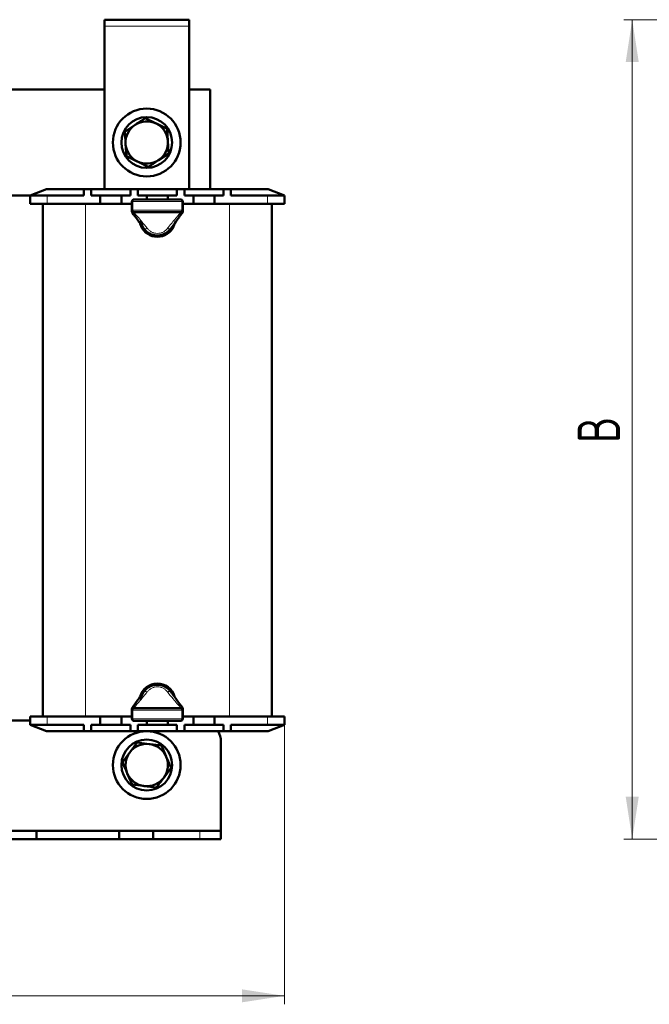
# Model space of a CAD drawing. Header units: millimetres. Extents: x 0 to 617, y 0 to 840.
# Tile 3 of 5: x 198 to 347, y 185 to 417. Entities that reach past the tile are written whole.
import ezdxf

# ---------------------------------------------------------------- set-up
doc = ezdxf.new("R2010")
doc.units = ezdxf.units.MM
doc.header["$LTSCALE"] = 2
doc.styles.add('SLDTEXTSTYLE0', font='TXT', dxfattribs={"width": 0.7})
doc.styles.add('SLDTEXTSTYLE1', font='TXT', dxfattribs={"width": 0.7, "bigfont": 'bigfont'})
doc.dimstyles.new('SLDDIMSTYLE0', dxfattribs={"dimtxt": 10, "dimasz": 10, "dimexe": 0, "dimexo": 0.0625, "dimgap": 2.5, "dimtad": 2, "dimdec": 1, "dimrnd": 1e-09, "dimzin": 12, "dimdsep": 46, "dimtxsty": 'SLDTEXTSTYLE0', "dimsah": 1, "dimcen": 0.09, "dimadec": 0, "dimazin": 3, "dimtfac": 1, "dimtdec": 3, "dimtofl": 0, "dimtmove": 0, "dimatfit": 3, "dimfxl": 1, "dimfrac": 2, "dimtolj": 1, "dimtzin": 12, "dimarcsym": 0})

# ---------------------------------------------------------------- blocks, each defined once
blk = doc.blocks.new('_D')
at = {"color": 7, "linetype": 'Continuous', "lineweight": 0}
for p, q in [((70.71, 250.92), (70.71, 184.94)), ((260.71, 250.92), (260.71, 184.94)), ((70.71, 186.94), (260.71, 186.94))]:
    blk.add_line(p, q, dxfattribs=at)
at = {"color": 7, "linetype": 'Continuous', "lineweight": 18}
for points in [[(70.71, 186.94), (80.71, 185.41), (80.71, 188.48)], [(260.71, 186.94), (250.71, 188.48), (250.71, 185.41)]]:
    blk.add_solid(points, dxfattribs=at)
at = {"color": 7, "linetype": 'Continuous', "lineweight": 18, "insert": (161.8, 199.83), "char_height": 10, "attachment_point": 1, "style": 'SLDTEXTSTYLE1'}
blk.add_mtext('Ш', dxfattribs=at)
blk = doc.blocks.new('_D_1')
at = {"color": 7, "linetype": 'Continuous', "lineweight": 0}
for p, q in [((401.8, 417.44), (340.82, 417.44)), ((342.82, 223.94), (342.82, 417.44)), ((378.8, 223.94), (340.82, 223.94))]:
    blk.add_line(p, q, dxfattribs=at)
at = {"color": 7, "linetype": 'Continuous', "lineweight": 18}
for points in [[(342.82, 417.44), (341.28, 407.44), (344.36, 407.44)], [(342.82, 223.94), (344.36, 233.94), (341.28, 233.94)]]:
    blk.add_solid(points, dxfattribs=at)
at = {"color": 7, "linetype": 'Continuous', "lineweight": 18, "insert": (329.93, 317.49), "char_height": 10, "attachment_point": 1, "rotation": 90, "style": 'SLDTEXTSTYLE1'}
blk.add_mtext('В', dxfattribs=at)

msp = doc.modelspace()

# ---------------------------------------------------------------- linework, layer by layer
at = {"color": 7, "linetype": 'Continuous', "lineweight": 50}
for p, q in [((218.21, 417.44), (218.21, 415.94)), ((238.21, 417.44), (218.21, 417.44)), ((238.21, 417.44), (238.21, 415.94)), ((218.21, 415.94), (218.21, 377.44)), ((238.21, 377.44), (238.21, 415.94)), ((218.21, 400.94), (113.21, 400.94)), ((243.21, 400.94), (238.21, 400.94)), ((243.21, 377.44), (243.21, 400.94)), ((227.84, 394.21), (230.43, 392.92)), ((223.04, 391), (225.44, 392.61)), ((233.02, 391.64), (233.2, 388.76)), ((223.41, 385.24), (223.22, 388.12)), ((228.58, 382.68), (226, 383.96)), ((233.39, 385.88), (230.99, 384.28)), ((204.51, 377.44), (200.71, 375.94)), ((204.51, 377.44), (213.34, 377.44)), ((213.34, 377.44), (213.34, 375.94)), ((213.34, 377.44), (215.09, 377.44)), ((215.09, 377.44), (215.09, 375.94)), ((215.09, 377.44), (218.21, 377.44)), ((218.21, 377.44), (224.34, 377.44)), ((224.34, 377.44), (224.34, 375.94)), ((224.34, 377.44), (226.09, 377.44)), ((226.09, 377.44), (235.34, 377.44)), ((226.09, 377.44), (226.09, 375.94)), ((235.34, 377.44), (235.34, 375.94)), ((235.34, 377.44), (237.09, 377.44)), ((237.09, 377.44), (238.21, 377.44)), ((237.09, 377.44), (237.09, 375.94)), ((238.21, 377.44), (246.34, 377.44)), ((246.34, 377.44), (246.34, 375.94)), ((246.34, 377.44), (248.09, 377.44)), ((248.09, 377.44), (248.09, 375.94)), ((248.09, 377.44), (256.91, 377.44)), ((260.71, 375.94), (256.91, 377.44)), ((195.71, 375.94), (200.71, 375.94)), ((200.71, 373.94), (200.71, 375.94)), ((200.71, 375.94), (204.71, 375.94)), ((204.71, 375.94), (213.34, 375.94)), ((215.09, 375.94), (217.21, 375.94)), ((217.21, 375.94), (217.21, 373.94)), ((217.21, 375.94), (219.71, 375.94)), ((219.71, 375.94), (222.21, 375.94)), ((222.21, 375.94), (222.21, 373.94)), ((222.21, 375.94), (224.34, 375.94)), ((224.71, 372.5), (224.71, 374.5)), ((225.21, 375), (236.21, 375)), ((226.09, 375.94), (228.21, 375.94)), ((228.21, 375.94), (228.21, 375)), ((228.21, 375.94), (230.71, 375.94)), ((230.71, 375.94), (233.21, 375.94)), ((233.21, 375.94), (233.21, 375)), ((233.21, 375.94), (235.34, 375.94)), ((236.71, 374.5), (236.71, 372.5)), ((237.09, 375.94), (239.21, 375.94)), ((239.21, 375.94), (239.21, 373.94)), ((239.21, 375.94), (241.71, 375.94)), ((241.71, 375.94), (244.21, 375.94)), ((244.21, 375.94), (244.21, 373.94)), ((244.21, 375.94), (246.34, 375.94)), ((248.09, 375.94), (256.71, 375.94)), ((256.71, 375.94), (260.71, 375.94)), ((260.71, 375.94), (260.71, 373.94)), ((204.71, 373.94), (200.71, 373.94)), ((203.71, 252.94), (203.71, 373.94)), ((204.71, 373.94), (217.21, 373.94)), ((217.21, 373.94), (222.21, 373.94)), ((222.21, 373.94), (224.71, 373.94)), ((224.71, 372.17), (224.71, 372.5)), ((236.21, 372), (225.21, 372)), ((236.71, 373.94), (239.21, 373.94)), ((236.71, 372.5), (236.71, 372.17)), ((239.21, 373.94), (244.21, 373.94)), ((244.21, 373.94), (256.71, 373.94)), ((260.71, 373.94), (256.71, 373.94)), ((257.71, 373.94), (257.71, 252.94)), ((224.71, 254.38), (224.71, 254.72)), ((224.71, 252.38), (224.71, 254.38)), ((225.21, 254.88), (236.21, 254.88)), ((236.71, 254.72), (236.71, 254.38)), ((236.71, 254.38), (236.71, 252.38)), ((195.71, 251.94), (200.71, 251.94)), ((200.71, 250.94), (200.71, 252.94)), ((200.71, 252.94), (204.71, 252.94)), ((217.21, 252.94), (204.71, 252.94)), ((217.21, 252.94), (222.21, 252.94)), ((217.21, 250.94), (217.21, 252.94)), ((222.21, 250.94), (222.21, 252.94)), ((224.71, 252.94), (222.21, 252.94)), ((236.21, 251.88), (225.21, 251.88)), ((228.21, 250.94), (228.21, 251.88)), ((233.21, 250.94), (233.21, 251.88)), ((239.21, 252.94), (236.71, 252.94)), ((239.21, 252.94), (244.21, 252.94)), ((239.21, 250.94), (239.21, 252.94)), ((244.21, 250.94), (244.21, 252.94)), ((256.71, 252.94), (244.21, 252.94)), ((256.71, 252.94), (260.71, 252.94)), ((260.71, 252.94), (260.71, 250.94)), ((204.71, 250.94), (200.71, 250.94)), ((200.71, 250.94), (204.51, 249.44)), ((213.34, 249.44), (204.51, 249.44)), ((213.34, 250.94), (204.71, 250.94)), ((213.34, 249.44), (213.34, 250.94)), ((215.09, 249.44), (213.34, 249.44)), ((217.21, 250.94), (215.09, 250.94)), ((215.09, 249.44), (215.09, 250.94)), ((224.34, 249.44), (215.09, 249.44)), ((219.71, 250.94), (217.21, 250.94)), ((222.21, 250.94), (219.71, 250.94)), ((224.34, 250.94), (222.21, 250.94)), ((224.34, 249.44), (224.34, 250.94)), ((226.09, 249.44), (224.34, 249.44)), ((226.09, 249.44), (226.09, 250.94)), ((228.21, 250.94), (226.09, 250.94)), ((235.34, 249.44), (226.09, 249.44)), ((230.71, 250.94), (228.21, 250.94)), ((233.21, 250.94), (230.71, 250.94)), ((235.34, 250.94), (233.21, 250.94)), ((235.34, 249.44), (235.34, 250.94)), ((237.09, 249.44), (235.34, 249.44)), ((237.09, 249.44), (237.09, 250.94)), ((239.21, 250.94), (237.09, 250.94)), ((246.34, 249.44), (237.09, 249.44)), ((241.71, 250.94), (239.21, 250.94)), ((244.21, 250.94), (241.71, 250.94)), ((246.34, 250.94), (244.21, 250.94)), ((246.34, 249.44), (246.34, 250.94)), ((248.09, 249.44), (246.34, 249.44)), ((248.09, 249.44), (248.09, 250.94)), ((256.71, 250.94), (248.09, 250.94)), ((256.91, 249.44), (248.09, 249.44)), ((260.71, 250.94), (256.71, 250.94)), ((256.91, 249.44), (260.71, 250.94)), ((225.93, 246.75), (228.8, 246.41)), ((245.71, 246.94), (245.71, 225.94)), ((222.48, 242.12), (224.2, 244.43)), ((231.66, 246.07), (232.81, 243.42)), ((233.95, 240.77), (232.22, 238.46)), ((224.76, 236.81), (223.62, 239.46)), ((230.5, 236.14), (227.63, 236.48)), ((202.21, 225.94), (194.21, 225.94)), ((202.21, 223.94), (202.21, 225.94)), ((221.71, 225.94), (202.21, 225.94)), ((221.71, 223.94), (221.71, 225.94)), ((229.71, 225.94), (221.71, 225.94)), ((229.71, 223.94), (229.71, 225.94)), ((240.71, 225.94), (229.71, 225.94)), ((240.71, 225.94), (245.71, 225.94)), ((245.71, 225.94), (245.71, 223.94)), ((202.21, 223.94), (194.21, 223.94)), ((221.71, 223.94), (202.21, 223.94)), ((229.71, 223.94), (221.71, 223.94)), ((240.71, 223.94), (229.71, 223.94)), ((245.71, 223.94), (240.71, 223.94))]:
    msp.add_line(p, q, dxfattribs=at)
at = {"color": 9, "linetype": 'Continuous', "lineweight": 18}
for p, q in [((238.21, 415.94), (218.21, 415.94)), ((204.71, 375.94), (204.71, 373.94)), ((224.71, 374.5), (224.92, 374.5)), ((224.92, 374.5), (224.92, 372.5)), ((236.5, 374.5), (224.92, 374.5)), ((236.5, 372.5), (236.5, 374.5)), ((236.5, 374.5), (236.71, 374.5)), ((256.71, 373.94), (256.71, 375.94)), ((213.71, 373.94), (213.71, 252.94)), ((224.71, 372.5), (224.92, 372.5)), ((224.92, 372.5), (236.5, 372.5)), ((225.21, 372), (225.21, 371.91)), ((236.21, 371.91), (236.21, 372)), ((236.5, 372.5), (236.71, 372.5)), ((247.71, 252.94), (247.71, 373.94)), ((224.92, 254.38), (224.71, 254.38)), ((236.5, 254.38), (224.92, 254.38)), ((224.92, 254.38), (224.92, 252.38)), ((225.21, 254.97), (225.21, 254.88)), ((236.21, 254.88), (236.21, 254.97)), ((236.5, 252.38), (236.5, 254.38)), ((236.71, 254.38), (236.5, 254.38)), ((204.71, 252.94), (204.71, 250.94)), ((224.92, 252.38), (224.71, 252.38)), ((224.92, 252.38), (236.5, 252.38)), ((236.71, 252.38), (236.5, 252.38)), ((256.71, 250.94), (256.71, 252.94)), ((240.71, 223.94), (240.71, 225.94))]:
    msp.add_line(p, q, dxfattribs=at)
at = {"color": 9, "linetype": 'Continuous', "lineweight": 18, "flags": 128}
for points in [[(225.21, 375), (225.16, 374.99), (225.1, 374.97), (225.05, 374.92), (225.01, 374.86), (224.97, 374.78), (224.95, 374.69), (224.93, 374.6), (224.92, 374.5)], [(236.5, 374.5), (236.5, 374.6), (236.48, 374.69), (236.45, 374.78), (236.42, 374.86), (236.37, 374.92), (236.32, 374.97), (236.27, 374.99), (236.21, 375)], [(224.92, 372.5), (224.93, 372.41), (224.95, 372.31), (224.97, 372.23), (225.01, 372.15), (225.05, 372.09), (225.1, 372.04), (225.16, 372.01), (225.21, 372)], [(236.21, 372), (236.27, 372.01), (236.32, 372.04), (236.37, 372.09), (236.42, 372.15), (236.45, 372.23), (236.48, 372.31), (236.5, 372.41), (236.5, 372.5)], [(225.21, 254.88), (225.16, 254.87), (225.1, 254.85), (225.05, 254.8), (225.01, 254.74), (224.97, 254.66), (224.95, 254.57), (224.93, 254.48), (224.92, 254.38)], [(236.5, 254.38), (236.5, 254.48), (236.48, 254.57), (236.45, 254.66), (236.42, 254.74), (236.37, 254.8), (236.32, 254.85), (236.27, 254.87), (236.21, 254.88)], [(224.92, 252.38), (224.93, 252.29), (224.95, 252.19), (224.97, 252.11), (225.01, 252.03), (225.05, 251.97), (225.1, 251.92), (225.16, 251.89), (225.21, 251.88)], [(236.21, 251.88), (236.27, 251.89), (236.32, 251.92), (236.37, 251.97), (236.42, 252.03), (236.45, 252.11), (236.48, 252.19), (236.5, 252.29), (236.5, 252.38)]]:
    msp.add_lwpolyline(points, dxfattribs=at)
at = {"color": 7, "linetype": 'Continuous', "lineweight": 50, "flags": 128}
msp.add_lwpolyline([(226.61, 369.33), (226.64, 369.22), (227.16, 368.12)], dxfattribs=at)
at = {"color": 7, "linetype": 'Continuous', "lineweight": 50}
for centre, radius in [((228.21, 388.44), 8), ((228.21, 388.44), 6), ((228.21, 241.44), 8), ((228.21, 241.44), 6)]:
    msp.add_circle(centre, radius, dxfattribs=at)
for centre, radius, start, end in [((228.21, 388.44), 5, 63.6643, 123.6643), ((228.21, 388.44), 5, 123.6643, 183.6643), ((228.21, 388.44), 5, 3.6643, 63.6643), ((228.21, 388.44), 5, 303.6643, 3.6643), ((228.21, 388.44), 5, 183.6643, 243.6643), ((228.21, 388.44), 5, 243.6643, 303.6643), ((225.21, 374.5), 0.5, 90, 180), ((236.21, 374.5), 0.5, 0, 90), ((225.21, 372.5), 0.5, 180, 270), ((236.21, 372.5), 0.5, 270, 0), ((230.71, 370.44), 3.95, 186.7926, 323.2838), ((230.71, 370.44), 4.25, 213.1576, 342.9267), ((230.71, 256.44), 4.25, 16.6111, 164.2812), ((230.71, 256.44), 3.95, 31.2318, 173.4209), ((225.21, 254.38), 0.5, 90, 180), ((236.21, 254.38), 0.5, 0, 90), ((225.21, 252.38), 0.5, 180, 270), ((236.21, 252.38), 0.5, 270, 0), ((240.71, 246.94), 5, 0, 30), ((228.21, 241.44), 5, 143.3118, 203.3118), ((228.21, 241.44), 5, 83.3118, 143.3118), ((228.21, 241.44), 5, 23.3118, 83.3118), ((228.21, 241.44), 5, 323.3118, 23.3118), ((228.21, 241.44), 5, 203.3118, 263.3118), ((228.21, 241.44), 5, 263.3118, 323.3118)]:
    msp.add_arc(centre, radius, start, end, dxfattribs=at)
for points, knots in [([(225.44, 392.61), (225.5, 392.64), (226.31, 393.18), (227.11, 393.71), (227.84, 394.21)], [0, 0, 0, 0, 0.070201, 1, 1, 1, 1]), ([(223.22, 388.12), (223.22, 388.19), (223.16, 389.17), (223.1, 390.12), (223.04, 391)], [0, 0, 0, 0, 0.070201, 1, 1, 1, 1]), ([(230.43, 392.92), (230.45, 392.92), (231.32, 392.49), (232.18, 392.06), (233.02, 391.64)], [0, 0, 0, 0, 0.017203, 1, 1, 1, 1]), ([(233.2, 388.76), (233.21, 388.69), (233.27, 387.72), (233.33, 386.77), (233.39, 385.88)], [0, 0, 0, 0, 0.070201, 1, 1, 1, 1]), ([(226, 383.96), (225.98, 383.97), (225.11, 384.4), (224.25, 384.83), (223.41, 385.24)], [0, 0, 0, 0, 0.017203, 1, 1, 1, 1]), ([(230.99, 384.28), (230.93, 384.24), (230.12, 383.7), (229.32, 383.17), (228.58, 382.68)], [0, 0, 0, 0, 0.070201, 1, 1, 1, 1]), ([(227.51, 368.13), (227.01, 368.83), (226.1, 370.08), (225.2, 371.32), (224.81, 371.87)], [0, 0, 0, 0, 0.559921, 1, 1, 1, 1]), ([(236.62, 371.87), (236.12, 371.18), (235.22, 369.94), (234.31, 368.68), (233.92, 368.13)], [0, 0, 0, 0, 0.5603, 1, 1, 1, 1]), ([(233.92, 368.13), (233.71, 367.88), (233.32, 367.41), (232.52, 366.89), (231.65, 366.57), (230.71, 366.46), (229.78, 366.57), (228.9, 366.89), (228.11, 367.41), (227.72, 367.88), (227.51, 368.13)], [0, 0, 0, 0, 0.132759, 0.254232, 0.378928, 0.5, 0.621066, 0.745768, 0.867238, 1, 1, 1, 1]), ([(224.81, 255.01), (225.31, 255.71), (226.2, 256.95), (227.11, 258.2), (227.51, 258.76)], [0, 0, 0, 0, 0.5603, 1, 1, 1, 1]), ([(227.51, 258.76), (227.72, 259), (228.11, 259.48), (228.9, 259.99), (229.78, 260.32), (230.71, 260.43), (231.65, 260.32), (232.52, 259.99), (233.32, 259.48), (233.71, 259), (233.92, 258.76)], [0, 0, 0, 0, 0.132759, 0.254232, 0.378928, 0.5, 0.621066, 0.745768, 0.867238, 1, 1, 1, 1]), ([(233.92, 258.76), (234.42, 258.06), (235.32, 256.81), (236.22, 255.56), (236.62, 255.01)], [0, 0, 0, 0, 0.559921, 1, 1, 1, 1]), ([(224.2, 244.43), (224.24, 244.49), (224.83, 245.27), (225.4, 246.03), (225.93, 246.75)], [0, 0, 0, 0, 0.070201, 1, 1, 1, 1]), ([(228.8, 246.41), (228.86, 246.4), (229.83, 246.29), (230.78, 246.18), (231.66, 246.07)], [0, 0, 0, 0, 0.070201, 1, 1, 1, 1]), ([(223.62, 239.46), (223.62, 239.48), (223.23, 240.37), (222.85, 241.25), (222.48, 242.12)], [0, 0, 0, 0, 0.0172028, 1, 1, 1, 1]), ([(232.81, 243.42), (232.81, 243.41), (233.2, 242.51), (233.58, 241.63), (233.95, 240.77)], [0, 0, 0, 0, 0.017203, 1, 1, 1, 1]), ([(232.22, 238.46), (232.18, 238.4), (231.6, 237.62), (231.03, 236.85), (230.5, 236.14)], [0, 0, 0, 0, 0.070201, 1, 1, 1, 1]), ([(227.63, 236.48), (227.56, 236.49), (226.6, 236.6), (225.65, 236.71), (224.76, 236.81)], [0, 0, 0, 0, 0.070201, 1, 1, 1, 1])]:
    msp.add_open_spline(points, degree=3, knots=knots, dxfattribs=at)
for points in [[(224.81, 371.87), (224.78, 371.92), (224.73, 372.01), (224.72, 372.11), (224.71, 372.17)], [(236.71, 372.17), (236.71, 372.11), (236.7, 372.01), (236.65, 371.92), (236.62, 371.87)], [(224.71, 254.72), (224.72, 254.77), (224.73, 254.88), (224.78, 254.97), (224.81, 255.01)], [(236.62, 255.01), (236.65, 254.97), (236.7, 254.88), (236.71, 254.77), (236.71, 254.72)]]:
    msp.add_open_spline(points, degree=3, dxfattribs=at)
at = {"color": 9, "linetype": 'Continuous', "lineweight": 18}
for points, knots in [([(225.21, 371.91), (225.16, 371.92), (225.05, 371.92), (224.92, 371.96), (224.82, 372), (224.76, 372.05), (224.72, 372.11), (224.72, 372.14), (224.71, 372.17)], [0, 0, 0, 0, 0.198606, 0.430992, 0.560466, 0.698463, 0.844977, 1, 1, 1, 1]), ([(236.71, 372.17), (236.71, 372.14), (236.71, 372.11), (236.66, 372.05), (236.6, 372), (236.51, 371.96), (236.38, 371.92), (236.27, 371.92), (236.21, 371.91)], [0, 0, 0, 0, 0.155023, 0.301537, 0.439534, 0.569008, 0.801394, 1, 1, 1, 1]), ([(225.21, 371.91), (225.17, 371.89), (225.08, 371.85), (224.96, 371.82), (224.86, 371.82), (224.83, 371.86), (224.81, 371.87)], [0, 0, 0, 0, 0.249486, 0.499988, 0.750503, 1, 1, 1, 1]), ([(225.21, 371.91), (225.8, 371.23), (226.86, 370), (227.88, 368.75), (228.32, 368.2)], [0, 0, 0, 0, 0.5602963, 1, 1, 1, 1]), ([(233.1, 368.2), (233.68, 368.89), (234.71, 370.14), (235.76, 371.37), (236.21, 371.91)], [0, 0, 0, 0, 0.5599255, 1, 1, 1, 1]), ([(236.62, 371.87), (236.6, 371.86), (236.57, 371.82), (236.47, 371.82), (236.35, 371.85), (236.26, 371.89), (236.21, 371.91)], [0, 0, 0, 0, 0.249497, 0.500012, 0.750514, 1, 1, 1, 1]), ([(228.32, 368.2), (228.23, 368.16), (228.06, 368.07), (227.81, 368.02), (227.62, 368.04), (227.55, 368.1), (227.51, 368.13)], [0, 0, 0, 0, 0.243659, 0.5, 0.756341, 1, 1, 1, 1]), ([(228.32, 368.2), (228.47, 368.02), (228.76, 367.67), (229.35, 367.28), (230.01, 367.03), (230.71, 366.95), (231.42, 367.03), (232.08, 367.28), (232.67, 367.67), (232.96, 368.02), (233.1, 368.2)], [0, 0, 0, 0, 0.131011, 0.257382, 0.37982, 0.5, 0.62018, 0.742618, 0.868989, 1, 1, 1, 1]), ([(233.1, 368.2), (233.19, 368.16), (233.37, 368.07), (233.61, 368.02), (233.81, 368.04), (233.88, 368.1), (233.92, 368.13)], [0, 0, 0, 0, 0.243659, 0.5, 0.756341, 1, 1, 1, 1]), ([(228.32, 258.69), (227.74, 257.99), (226.71, 256.75), (225.67, 255.52), (225.21, 254.97)], [0, 0, 0, 0, 0.559925, 1, 1, 1, 1]), ([(228.32, 258.69), (228.23, 258.73), (228.06, 258.81), (227.81, 258.86), (227.62, 258.85), (227.55, 258.79), (227.51, 258.76)], [0, 0, 0, 0, 0.243659, 0.5, 0.756341, 1, 1, 1, 1]), ([(233.1, 258.69), (232.96, 258.87), (232.67, 259.21), (232.08, 259.61), (231.42, 259.85), (230.71, 259.94), (230.01, 259.85), (229.35, 259.61), (228.76, 259.21), (228.47, 258.87), (228.32, 258.69)], [0, 0, 0, 0, 0.131011, 0.257382, 0.37982, 0.5, 0.62018, 0.742618, 0.868989, 1, 1, 1, 1]), ([(233.1, 258.69), (233.19, 258.73), (233.37, 258.81), (233.61, 258.86), (233.81, 258.85), (233.88, 258.79), (233.92, 258.76)], [0, 0, 0, 0, 0.243659, 0.5, 0.756341, 1, 1, 1, 1]), ([(236.21, 254.97), (235.62, 255.66), (234.57, 256.89), (233.55, 258.14), (233.1, 258.69)], [0, 0, 0, 0, 0.560296, 1, 1, 1, 1]), ([(224.71, 254.72), (224.72, 254.74), (224.72, 254.78), (224.76, 254.84), (224.82, 254.88), (224.92, 254.93), (225.05, 254.97), (225.16, 254.97), (225.21, 254.97)], [0, 0, 0, 0, 0.155023, 0.301537, 0.439534, 0.569008, 0.801394, 1, 1, 1, 1]), ([(224.81, 255.01), (224.83, 255.03), (224.86, 255.06), (224.96, 255.07), (225.08, 255.04), (225.17, 255), (225.21, 254.97)], [0, 0, 0, 0, 0.249497, 0.500012, 0.750514, 1, 1, 1, 1]), ([(236.21, 254.97), (236.26, 255), (236.35, 255.04), (236.47, 255.07), (236.57, 255.06), (236.6, 255.03), (236.62, 255.01)], [0, 0, 0, 0, 0.249486, 0.499988, 0.750503, 1, 1, 1, 1]), ([(236.21, 254.97), (236.27, 254.97), (236.38, 254.97), (236.51, 254.93), (236.6, 254.88), (236.66, 254.84), (236.71, 254.78), (236.71, 254.74), (236.71, 254.72)], [0, 0, 0, 0, 0.198606, 0.430992, 0.560466, 0.698463, 0.844977, 1, 1, 1, 1])]:
    msp.add_open_spline(points, degree=3, knots=knots, dxfattribs=at)

# ---------------------------------------------------------------- dimensions: what is measured, and where the dimension line sits
at = {"color": 7, "linetype": 'Continuous', "lineweight": 18}
dim = msp.add_linear_dim(base=(342.82, 417.44), p1=(378.82, 223.94), p2=(401.82, 417.44), angle=90, text='В', dimstyle='SLDDIMSTYLE0', dxfattribs=at)
dim.commit()
dim.dimension.update_dxf_attribs({"geometry": '_D_1', "text_midpoint": (342.82, 320.69), "dimtype": 160})
dim = msp.add_linear_dim(base=(260.71, 186.94), p1=(70.71, 250.94), p2=(260.71, 250.94), text='Ш', dimstyle='SLDDIMSTYLE0', dxfattribs=at)
dim.commit()
dim.dimension.update_dxf_attribs({"geometry": '_D', "text_midpoint": (165.71, 186.94), "dimtype": 160})

doc.saveas('drawing.dxf')
